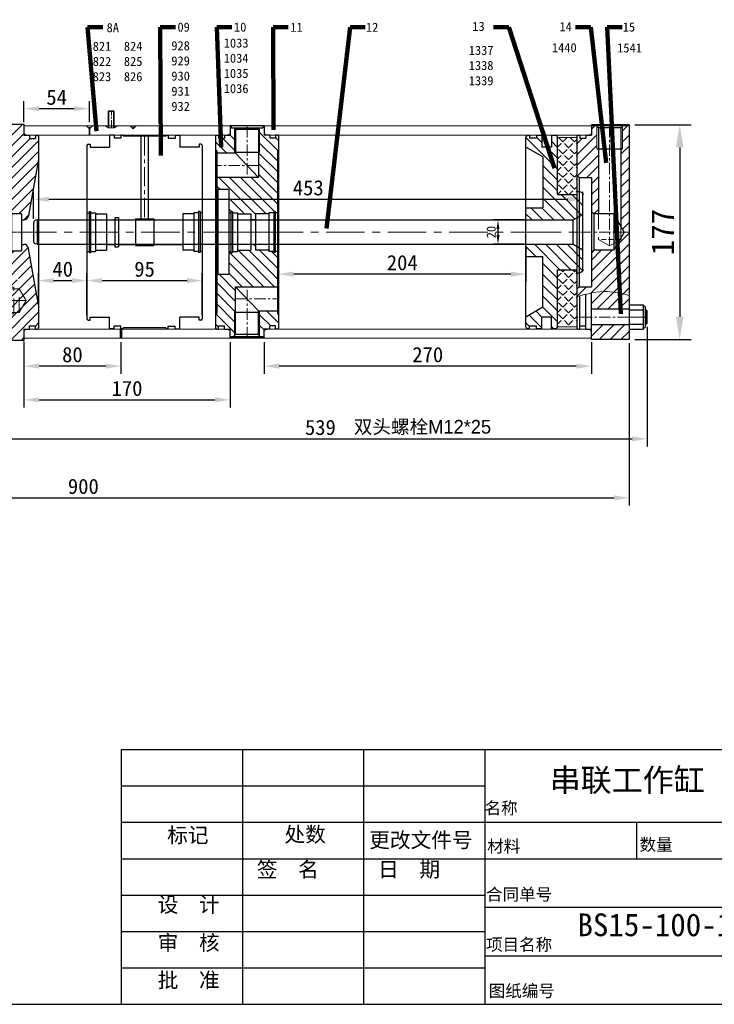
# Model space of a CAD drawing. Header units: millimetres. Extents: x 3176 to 6701, y -5770 to -692.
# Tile 5 of 10: x 4097 to 4670, y -1920 to -1108. Entities that reach past the tile are written whole.
import ezdxf

# ---------------------------------------------------------------- set-up
doc = ezdxf.new("R2010")
doc.units = ezdxf.units.MM
doc.linetypes.add('CENTER', pattern=[50.8, 31.75, -6.35, 6.35, -6.35])
doc.linetypes.add('DASHED', pattern=[19.05, 12.7, -6.35])
doc.layers.get('Defpoints').update_dxf_attribs({"lineweight": 25})
for name, color, linetype, lineweight in [('图层1', 7, 'Continuous', 25), ('图层2', 3, 'CENTER', 13), ('图层3', 2, 'Continuous', 13), ('图层4', 1, 'Continuous', 30), ('图层5', 5, 'DASHED', 13), ('图层7', 4, 'Continuous', 15)]:
    doc.layers.add(name, color=color, linetype=linetype, lineweight=lineweight)
doc.dimstyles.new('ISO-25', dxfattribs={"dimtxt": 2.5, "dimasz": 2.5, "dimexe": 1.25, "dimexo": 0.625, "dimtad": 1, "dimtxsty": 'Standard', "dimcen": 2.5, "dimadec": 0, "dimazin": 0, "dimtfac": 1, "dimtmove": 0, "dimatfit": 3, "dimfxl": 1, "dimarcsym": 0})

# ---------------------------------------------------------------- blocks, each defined once
blk = doc.blocks.new('15-175特殊中法兰')
at = {"layer": '图层7'}
h = blk.add_hatch(dxfattribs=at)
h.set_pattern_fill('ANSI31', color=256, scale=50, style=0)
h.set_pattern_definition([(45, (0, 0), (-4.4194, 4.4194), [])])
h.paths.add_polyline_path([(49, 60), (49, 79, 0.414214), (48, 80), (46.5, 80), (46.5, 77.2), (41.7, 77.2), (41.7, 80), (37, 80), (37, 89), (0, 89), (0, 56), (1, 55), (8, 55), (8, 37), (18.97, 18, 0.267949), (22.43, 16), (25.5, 16), (25.5, 16.85), (26.8, 16.85), (26.8, 15.85, 0.414214), (27.3, 15.35), (35, 15.35), (35, 10.1), (36.84, 10.1, 0.36397), (40.78, 13.41)])
h.paths.add_polyline_path([(49, -60), (40.78, -13.41, 0.36397), (36.84, -10.1), (35, -10.1), (35, -15.35), (27.3, -15.35, 0.414214), (26.8, -15.85), (26.8, -16.85), (25.5, -16.85), (25.5, -16), (22.43, -16, 0.267949), (18.97, -18), (8, -37), (8, -55), (1, -55), (0, -56), (0, -89), (37, -89), (37, -80), (41.7, -80), (41.7, -77.2), (46.5, -77.2), (46.5, -80), (48, -80, 0.414214), (49, -79)])
h.paths.add_polyline_path([(31.5, -41.75), (31.5, -37.71), (35, -39.73)], flags=16)
h.paths.add_polyline_path([(27.26, 28.9), (38.76, 28.9), (38.76, 23.48), (27.26, 23.48)], flags=24)
h.paths.add_polyline_path([(37.56, 21.5), (39.83, 16.58), (36.43, 15.01), (34.16, 19.93)], flags=24)
h.paths.add_polyline_path([(31.8, 36.4), (42.47, 36.4), (42.47, 30.99), (31.8, 30.99)], flags=24)
h.paths.add_polyline_path([(2.3, 72.33), (11.8, 72.33), (11.8, 67.33), (2.3, 67.33)], flags=24)
h.paths.add_polyline_path([(18.79, -43.15), (24.21, -43.15), (24.21, -46.9), (18.79, -46.9)], flags=24)
h.paths.add_polyline_path([(11.89, -74.02), (11.89, -55.6), (18.97, -55.6), (18.97, -74.02)], flags=24)
h.paths.add_polyline_path([(20.93, -74.14), (20.93, -50.06), (28.01, -50.06), (28.01, -74.14)], flags=24)
h.paths.add_polyline_path([(30.7, -43.39), (30.7, -37.98), (26.95, -37.98), (26.95, -43.39)], flags=24)
at = {"layer": '图层1'}
for p, q in [((0, -89), (0, 89)), ((0, 89), (37, 89)), ((37, 89), (37, 80)), ((37, 80), (41.7, 80)), ((41.7, 80), (41.7, 77.2)), ((41.7, 77.2), (46.5, 77.2)), ((46.5, 80), (46.5, 77.2)), ((46.5, 80), (48, 80)), ((49, 79), (49, -79)), ((49, 60), (40.78, 13.41)), ((0, 56), (1, 55)), ((1, -55), (1, 55)), ((1, 55), (8, 55)), ((8, 55), (8, -55)), ((8, 37), (18.97, 18)), ((25.5, 16.85), (25.5, -16.85)), ((25.5, 16.85), (26.8, 16.85)), ((26.8, 16.85), (26.8, -16.85)), ((22.43, 16), (25.5, 16)), ((27.3, 15.35), (35, 15.35)), ((35, 15.35), (35, -15.35)), ((35, 10.1), (36.84, 10.1)), ((22.43, -16), (25.5, -16)), ((27.3, -15.35), (35, -15.35)), ((35, -10.1), (36.84, -10.1)), ((49, -60), (40.78, -13.41)), ((8, -37), (18.97, -18)), ((25.5, -16.85), (26.8, -16.85)), ((1, -55), (0, -56)), ((1, -55), (8, -55)), ((1.5, -66.25), (0, -67.75)), ((37, -80), (37, -89)), ((37, -80), (41.7, -80)), ((41.7, -80), (41.7, -77.2)), ((41.7, -77.2), (46.5, -77.2)), ((46.5, -80), (46.5, -77.2)), ((46.5, -80), (48, -80)), ((0, -89), (37, -89))]:
    blk.add_line(p, q, dxfattribs=at)
for centre, radius, start, end in [((48, 79), 1, 0, 90), ((22.43, 20), 4, 210, 270), ((27.3, 15.85), 0.5, 180, 270), ((36.84, 14.1), 4, 270, 350), ((22.43, -20), 4, 90, 150), ((27.3, -15.85), 0.5, 90, 180), ((36.84, -14.1), 4, 10, 90), ((48, -79), 1, 270, 0)]:
    blk.add_arc(centre, radius, start, end, dxfattribs=at)
at = {"layer": '图层2'}
for p, q in [((0, 0), (49, 0)), ((38.78, -56.5), (0, -56.5))]:
    blk.add_line(p, q, dxfattribs=at)
at = {"layer": '图层5'}
for p, q in [((0, -45.25), (1.5, -46.75)), ((28.8, -45.5), (0.25, -45.5)), ((1.5, -46.75), (1.5, -66.25)), ((33.1, -46.75), (1.5, -46.75)), ((28.8, -67.5), (28.8, -45.5)), ((33.1, -66.25), (33.1, -46.75)), ((38.73, -56.5), (33.1, -46.75)), ((38.78, -56.5), (33.16, -66.25)), ((28.8, -67.5), (0.25, -67.5)), ((33.16, -66.25), (1.5, -66.25))]:
    blk.add_line(p, q, dxfattribs=at)
blk = doc.blocks.new('*D3265')
at = {"layer": 'Defpoints', "color": 0}
for p in [(4152.88, -1323.39), (4112.88, -1343.42), (4152.88, -1343.42)]:
    blk.add_point(p, dxfattribs=at)
at = {"layer": '图层3', "color": 0, "lineweight": -2}
for p, q in [((4112.88, -1340.29), (4112.88, -1317.14)), ((4152.88, -1340.29), (4152.88, -1317.14)), ((4125.38, -1323.39), (4140.38, -1323.39))]:
    blk.add_line(p, q, dxfattribs=at)
at = {"layer": '图层3', "color": 0}
for points in [[(4125.38, -1321.31), (4125.38, -1325.48), (4112.88, -1323.39)], [(4140.38, -1325.48), (4140.38, -1321.31), (4152.88, -1323.39)]]:
    blk.add_solid(points, dxfattribs=at)
at = {"layer": '图层3', "color": 0, "insert": (4132.88, -1314.02), "char_height": 12.5, "attachment_point": 5}
blk.add_mtext('40', dxfattribs=at)
blk = doc.blocks.new('*D3266')
at = {"layer": 'Defpoints', "color": 0}
for p in [(4247.88, -1323.39), (4152.88, -1354.92), (4247.88, -1354.92)]:
    blk.add_point(p, dxfattribs=at)
at = {"layer": '图层3', "color": 0, "lineweight": -2}
for p, q in [((4152.88, -1351.79), (4152.88, -1317.14)), ((4247.88, -1351.79), (4247.88, -1317.14)), ((4165.38, -1323.39), (4235.38, -1323.39))]:
    blk.add_line(p, q, dxfattribs=at)
at = {"layer": '图层3', "color": 0}
for points in [[(4165.38, -1321.31), (4165.38, -1325.48), (4152.88, -1323.39)], [(4235.38, -1325.48), (4235.38, -1321.31), (4247.88, -1323.39)]]:
    blk.add_solid(points, dxfattribs=at)
at = {"layer": '图层3', "color": 0, "insert": (4200.38, -1314.02), "char_height": 12.5, "attachment_point": 5}
blk.add_mtext('95', dxfattribs=at)
blk = doc.blocks.new('*D3267')
at = {"layer": 'Defpoints', "color": 0}
for p in [(4100.88, -1370.92), (4270.88, -1370.92), (4270.88, -1421.67)]:
    blk.add_point(p, dxfattribs=at)
at = {"layer": '图层3', "color": 0, "lineweight": -2}
for p, q in [((4100.88, -1374.04), (4100.88, -1427.92)), ((4270.88, -1374.04), (4270.88, -1427.92)), ((4113.38, -1421.67), (4258.38, -1421.67))]:
    blk.add_line(p, q, dxfattribs=at)
at = {"layer": '图层3', "color": 0}
for points in [[(4113.38, -1419.58), (4113.38, -1423.75), (4100.88, -1421.67)], [(4258.38, -1423.75), (4258.38, -1419.58), (4270.88, -1421.67)]]:
    blk.add_solid(points, dxfattribs=at)
at = {"layer": '图层3', "color": 0, "insert": (4185.88, -1412.29), "char_height": 12.5, "attachment_point": 5}
blk.add_mtext('170', dxfattribs=at)
blk = doc.blocks.new('*D3268')
at = {"layer": 'Defpoints', "color": 0}
for p in [(4100.88, -1370.92), (4180.88, -1370.92), (4100.88, -1393.88)]:
    blk.add_point(p, dxfattribs=at)
at = {"layer": '图层3', "color": 0, "lineweight": -2}
for p, q in [((4100.88, -1374.04), (4100.88, -1400.13)), ((4180.88, -1374.04), (4180.88, -1400.13)), ((4168.38, -1393.88), (4113.38, -1393.88))]:
    blk.add_line(p, q, dxfattribs=at)
at = {"layer": '图层3', "color": 0}
for points in [[(4113.38, -1391.79), (4113.38, -1395.96), (4100.88, -1393.88)], [(4168.38, -1395.96), (4168.38, -1391.79), (4180.88, -1393.88)]]:
    blk.add_solid(points, dxfattribs=at)
at = {"layer": '图层3', "color": 0, "insert": (4140.88, -1384.5), "char_height": 12.5, "attachment_point": 5}
blk.add_mtext('80', dxfattribs=at)
blk = doc.blocks.new('*D3269')
at = {"layer": 'Defpoints', "color": 0}
for p in [(4100.88, -1181.74), (4100.88, -1195.92), (4154.88, -1195.92)]:
    blk.add_point(p, dxfattribs=at)
at = {"layer": '图层3', "color": 0, "lineweight": -2}
for p, q in [((4100.88, -1192.79), (4100.88, -1175.49)), ((4154.88, -1192.79), (4154.88, -1175.49)), ((4142.38, -1181.74), (4113.38, -1181.74))]:
    blk.add_line(p, q, dxfattribs=at)
at = {"layer": '图层3', "color": 0}
for points in [[(4113.38, -1179.66), (4113.38, -1183.82), (4100.88, -1181.74)], [(4142.38, -1183.82), (4142.38, -1179.66), (4154.88, -1181.74)]]:
    blk.add_solid(points, dxfattribs=at)
at = {"layer": '图层3', "color": 0, "insert": (4127.88, -1172.37), "char_height": 12.5, "attachment_point": 5}
blk.add_mtext('54', dxfattribs=at)
blk = doc.blocks.new('30小活塞')
at = {"layer": '图层7'}
h = blk.add_hatch(dxfattribs=at)
h.set_pattern_fill('ANSI31', color=256, scale=2, style=0)
h.set_pattern_definition([(45, (229.101, 0), (-4.49013, 4.49013), [])])
h.paths.add_polyline_path([(793.46, 589.64), (792.46, 590.64), (788.46, 590.64), (788.46, 580.99), (780.46, 580.99), (780.46, 590.64), (776.06, 590.64), (776.06, 588.49), (770.46, 588.49), (770.46, 590.64), (768.46, 590.64), (767.46, 589.64), (767.46, 580.99), (781.46, 572.9), (781.46, 530.99), (767.46, 530.99), (767.46, 520.99), (806.46, 520.99), (814.46, 525.61), (814.46, 541.49), (811.46, 544.49), (809.46, 544.49), (809.46, 541.99), (793.46, 541.99)])
h.paths.add_polyline_path([(793.46, 479.99), (809.46, 479.99), (809.46, 477.49), (811.46, 477.49), (814.46, 480.49), (814.46, 496.37), (806.46, 500.99), (767.46, 500.99), (767.46, 490.99), (781.46, 490.99), (781.46, 449.07), (767.46, 440.99), (767.46, 432.34), (768.46, 431.34), (770.46, 431.34), (770.46, 433.49), (776.06, 433.49), (776.06, 431.34), (780.46, 431.34), (780.46, 440.99), (788.46, 440.99), (788.46, 431.34), (792.46, 431.34), (793.46, 432.34)])
h.paths.add_polyline_path([(809, 535.76), (811.92, 535.76), (811.92, 532.01), (809, 532.01)], flags=24)
at = {"layer": '图层1'}
for p, q in [((767.46, 589.14), (767.46, 432.84)), ((770.46, 590.64), (768.96, 590.64)), ((770.46, 590.64), (770.46, 588.49)), ((776.06, 588.49), (770.46, 588.49)), ((776.06, 590.64), (776.06, 588.49)), ((780.46, 590.64), (776.06, 590.64)), ((780.46, 590.64), (780.46, 580.99)), ((791.96, 590.64), (788.46, 590.64)), ((788.46, 590.64), (788.46, 580.99)), ((793.46, 589.14), (793.46, 541.99)), ((781.46, 572.9), (767.46, 580.99)), ((788.46, 580.99), (780.46, 580.99)), ((781.46, 572.9), (781.46, 530.99)), ((809.46, 544.49), (811.46, 544.49)), ((809.46, 544.49), (809.46, 541.99)), ((793.46, 541.99), (809.46, 541.99)), ((814.46, 541.49), (814.46, 480.49)), ((767.46, 530.99), (781.46, 530.99)), ((767.46, 520.99), (806.46, 520.99)), ((806.46, 520.99), (814.46, 525.61)), ((806.46, 520.99), (806.46, 500.99)), ((767.46, 500.99), (806.46, 500.99)), ((806.46, 500.99), (814.46, 496.37)), ((767.46, 490.99), (781.46, 490.99)), ((781.46, 449.07), (781.46, 490.99)), ((793.46, 479.99), (809.46, 479.99)), ((793.46, 479.99), (793.46, 432.84)), ((809.46, 477.49), (809.46, 479.99)), ((809.46, 477.49), (811.46, 477.49)), ((781.46, 449.07), (767.46, 440.99)), ((780.46, 431.34), (780.46, 440.99)), ((788.46, 440.99), (780.46, 440.99)), ((788.46, 431.34), (788.46, 440.99)), ((770.46, 431.34), (768.96, 431.34)), ((770.46, 431.34), (770.46, 433.49)), ((776.06, 433.49), (770.46, 433.49)), ((776.06, 431.34), (776.06, 433.49)), ((780.46, 431.34), (776.06, 431.34)), ((791.96, 431.34), (788.46, 431.34))]:
    blk.add_line(p, q, dxfattribs=at)
for centre, radius, start, end in [((768.96, 589.14), 1.5, 90, 180), ((791.96, 589.14), 1.5, 0, 90), ((811.46, 541.49), 3, 0, 90), ((811.46, 480.49), 3, 270, 0), ((768.96, 432.84), 1.5, 180, 270), ((791.96, 432.84), 1.5, 270, 0)]:
    blk.add_arc(centre, radius, start, end, dxfattribs=at)
at = {"layer": '图层2'}
blk.add_line((764.64, 510.99), (818.42, 510.99), dxfattribs=at)
blk = doc.blocks.new('*D3270')
at = {"layer": 'Defpoints', "color": 0}
for p in [(4491.83, -1273.42), (4514.88, -1273.42), (4514.88, -1293.42)]:
    blk.add_point(p, dxfattribs=at)
at = {"layer": '图层3', "color": 0, "lineweight": -2}
for p, q in [((4513, -1273.42), (4488.08, -1273.42)), ((4491.83, -1285.92), (4491.83, -1280.92)), ((4513, -1293.42), (4488.08, -1293.42))]:
    blk.add_line(p, q, dxfattribs=at)
at = {"layer": '图层3', "color": 0}
for points in [[(4493.08, -1280.92), (4490.58, -1280.92), (4491.83, -1273.42)], [(4490.58, -1285.92), (4493.08, -1285.92), (4491.83, -1293.42)]]:
    blk.add_solid(points, dxfattribs=at)
at = {"layer": '图层3', "color": 0, "insert": (4486.2, -1283.42), "char_height": 7.5, "attachment_point": 5, "rotation": 90}
blk.add_mtext('20', dxfattribs=at)
blk = doc.blocks.new('160气簧法兰')
at = {"layer": '图层7'}
h = blk.add_hatch(dxfattribs=at)
h.set_pattern_fill('ANSI31', color=256, scale=50)
h.set_pattern_definition([(45, (-5085.711, -780.8115), (-4.4194174, 4.4194174), [])])
h.paths.add_polyline_path([(52, 79, 0.414214), (51, 80), (49.5, 80), (49.5, 77.3), (44.7, 77.3), (44.7, 80), (40, 80), (40, 87.5), (39, 87.5), (39, 86), (36.9, 86), (36.4, 85.5), (36.4, 66), (35.4, 66), (35.4, 65), (51, 65), (51, 67), (52, 68)])
h.paths.add_polyline_path([(1, 67), (1, 16), (2.7, 16), (2.7, 16.85), (4, 16.85), (4, 16), (8, 16), (8, 15), (19, 15), (19, 10.1), (23, 10.1), (23, 15), (34, 15), (34, 16), (38, 16), (38, 16.85), (39.3, 16.85), (39.3, 16), (41, 16), (41, 35), (50, 35), (51, 36), (51, 45), (26, 45), (16.6, 45), (16.6, 55), (16.6, 66), (15.6, 66), (15.6, 85.5), (15.1, 86), (13, 86), (13, 87.5), (12, 87.5), (12, 80), (7.3, 80), (7.3, 77.3), (2.5, 77.3), (2.5, 80), (1, 80, 0.414214), (0, 79), (0, 68)])
h.paths.add_polyline_path([(1, -45), (26, -45), (35.4, -45), (35.4, -55), (35.4, -66), (36.4, -66), (36.4, -85.5), (36.9, -86), (39, -86), (39, -87.5), (40, -87.5), (40, -80), (44.7, -80), (44.7, -77.3), (49.5, -77.3), (49.5, -80), (51, -80, 0.414214), (52, -79), (52, -68), (51, -67), (51, -36), (50, -35), (41, -35), (41, -16), (39.3, -16), (39.3, -16.85), (38, -16.85), (38, -16), (34, -16), (34, -15), (23, -15), (23, -10.1), (19, -10.1), (19, -15), (8, -15), (8, -16), (4, -16), (4, -16.85), (2.7, -16.85), (2.7, -16), (1, -16)])
h.paths.add_polyline_path([(0, -79, 0.414214), (1, -80), (2.5, -80), (2.5, -77.3), (7.3, -77.3), (7.3, -80), (12, -80), (12, -87.5), (13, -87.5), (13, -86), (15.1, -86), (15.6, -85.5), (15.6, -66), (16.6, -66), (16.6, -65), (1, -65), (1, -67), (0, -68)])
at = {"layer": '图层1'}
for p, q in [((12, 87.5), (40, 87.5)), ((12, 87.5), (12, 80)), ((13, 87.5), (13, 86)), ((39, 86), (13, 86)), ((15.1, 86), (16.6, 84.5)), ((16.6, 84.5), (16.6, 45)), ((16.6, 84.5), (35.4, 84.5)), ((36.9, 86), (35.4, 84.5)), ((35.4, 84.5), (35.4, 65)), ((39, 87.5), (39, 86)), ((40, 87.5), (40, 80)), ((0, 79), (0, -79)), ((1, 80), (2.5, 80)), ((2.5, 80), (2.5, 77.3)), ((2.5, 77.3), (7.3, 77.3)), ((7.3, 80), (7.3, 77.3)), ((7.3, 80), (12, 80)), ((44.7, 80), (40, 80)), ((44.7, 80), (44.7, 77.3)), ((49.5, 77.3), (44.7, 77.3)), ((49.5, 80), (49.5, 77.3)), ((51, 80), (49.5, 80)), ((52, 79), (52, -79)), ((0, 68), (1, 67)), ((1, 67), (1, -67)), ((36.4, 66), (15.6, 66)), ((35.4, 65), (16.6, 45)), ((35.4, 65), (51, 65)), ((52, 68), (51, 67)), ((51, 67), (51, -67)), ((16.6, 45), (51, 45)), ((41, 35), (41, -35)), ((41, 35), (50, 35)), ((50, 35), (51, 36)), ((50, 35), (50, -35)), ((2.7, 16.85), (2.7, -16.85)), ((2.7, 16.85), (4, 16.85)), ((4, 16.85), (4, -16.85)), ((38, 16.85), (38, -16.85)), ((39.3, 16.85), (38, 16.85)), ((39.3, 16.85), (39.3, -16.85)), ((1, 16), (2.7, 16)), ((4, 16), (8, 16)), ((8, 16), (8, -16)), ((8, 15), (19, 15)), ((19, 15), (19, -15)), ((19, 10.1), (23, 10.1)), ((34, 15), (23, 15)), ((23, 15), (23, -15)), ((34, 16), (34, -16)), ((38, 16), (34, 16)), ((41, 16), (39.3, 16)), ((1, -16), (2.7, -16)), ((4, -16), (8, -16)), ((8, -15), (19, -15)), ((19, -10.1), (23, -10.1)), ((34, -15), (23, -15)), ((38, -16), (34, -16)), ((41, -16), (39.3, -16)), ((2.7, -16.85), (4, -16.85)), ((39.3, -16.85), (38, -16.85)), ((41, -35), (50, -35)), ((51, -36), (50, -35)), ((35.4, -45), (1, -45)), ((16.6, -65), (35.4, -45)), ((35.4, -84.5), (35.4, -45)), ((0, -68), (1, -67)), ((16.6, -65), (1, -65)), ((36.4, -66), (15.6, -66)), ((16.6, -84.5), (16.6, -65)), ((52, -68), (51, -67)), ((1, -80), (2.5, -80)), ((2.5, -77.3), (7.3, -77.3)), ((2.5, -80), (2.5, -77.3)), ((7.3, -80), (7.3, -77.3)), ((7.3, -80), (12, -80)), ((12, -87.5), (12, -80)), ((40, -87.5), (40, -80)), ((44.7, -80), (40, -80)), ((44.7, -80), (44.7, -77.3)), ((49.5, -77.3), (44.7, -77.3)), ((49.5, -80), (49.5, -77.3)), ((51, -80), (49.5, -80)), ((12, -87.5), (40, -87.5)), ((39, -86), (13, -86)), ((13, -87.5), (13, -86)), ((15.1, -86), (16.6, -84.5)), ((16.6, -84.5), (35.4, -84.5)), ((36.9, -86), (35.4, -84.5)), ((39, -87.5), (39, -86))]:
    blk.add_line(p, q, dxfattribs=at)
for centre, start, end in [((1, 79), 90, 180), ((51, 79), 0, 90), ((1, -79), 180, 270), ((51, -79), 270, 0)]:
    blk.add_arc(centre, 1, start, end, dxfattribs=at)
at = {"layer": '图层2', "ltscale": 0.3}
for p, q in [((26, 87.5), (26, 45)), ((16.6, 55), (52, 55)), ((26, -87.5), (26, -45)), ((35.4, -55), (0, -55))]:
    blk.add_line(p, q, dxfattribs=at)
at = {"layer": '图层2'}
blk.add_line((0, 0), (52, 0), dxfattribs=at)
at = {"layer": '图层7'}
for p, q in [((15.6, 85.5), (15.6, 66)), ((36.4, 85.5), (36.4, 66)), ((15.6, -85.5), (15.6, -66)), ((36.4, -85.5), (36.4, -66))]:
    blk.add_line(p, q, dxfattribs=at)
blk = doc.blocks.new('*D3271')
at = {"layer": 'Defpoints', "color": 0}
for p in [(4298.88, -1370.92), (4568.88, -1370.92), (4298.88, -1393.88)]:
    blk.add_point(p, dxfattribs=at)
at = {"layer": '图层3', "color": 0, "lineweight": -2}
for p, q in [((4298.88, -1374.04), (4298.88, -1400.13)), ((4568.88, -1374.04), (4568.88, -1400.13)), ((4556.38, -1393.88), (4311.38, -1393.88))]:
    blk.add_line(p, q, dxfattribs=at)
at = {"layer": '图层3', "color": 0}
for points in [[(4311.38, -1391.79), (4311.38, -1395.96), (4298.88, -1393.88)], [(4556.38, -1395.96), (4556.38, -1391.79), (4568.88, -1393.88)]]:
    blk.add_solid(points, dxfattribs=at)
at = {"layer": '图层3', "color": 0, "insert": (4433.88, -1384.5), "char_height": 12.5, "attachment_point": 5}
blk.add_mtext('270', dxfattribs=at)
blk = doc.blocks.new('*D3272')
at = {"layer": 'Defpoints', "color": 0}
for p in [(4310.88, -1293.42), (4514.88, -1293.42), (4310.88, -1318.07)]:
    blk.add_point(p, dxfattribs=at)
at = {"layer": '图层3', "color": 0, "lineweight": -2}
for p, q in [((4310.88, -1296.54), (4310.88, -1324.32)), ((4514.88, -1296.54), (4514.88, -1324.32)), ((4502.38, -1318.07), (4323.38, -1318.07))]:
    blk.add_line(p, q, dxfattribs=at)
at = {"layer": '图层3', "color": 0}
for points in [[(4323.38, -1315.99), (4323.38, -1320.16), (4310.88, -1318.07)], [(4502.38, -1320.16), (4502.38, -1315.99), (4514.88, -1318.07)]]:
    blk.add_solid(points, dxfattribs=at)
at = {"layer": '图层3', "color": 0, "insert": (4412.88, -1308.7), "char_height": 12.5, "attachment_point": 5}
blk.add_mtext('204', dxfattribs=at)
blk = doc.blocks.new('*D3273')
at = {"layer": 'Defpoints', "color": 0}
for p in [(4599.88, -1194.92), (4599.88, -1371.92), (4641.67, -1371.92)]:
    blk.add_point(p, dxfattribs=at)
at = {"layer": '图层3', "color": 0, "lineweight": -2}
for p, q in [((4604.57, -1194.92), (4651.05, -1194.92)), ((4641.67, -1213.67), (4641.67, -1353.17)), ((4604.57, -1371.92), (4651.05, -1371.92))]:
    blk.add_line(p, q, dxfattribs=at)
at = {"layer": '图层3', "color": 0}
for points in [[(4644.8, -1213.67), (4638.55, -1213.67), (4641.67, -1194.92)], [(4638.55, -1353.17), (4644.8, -1353.17), (4641.67, -1371.92)]]:
    blk.add_solid(points, dxfattribs=at)
at = {"layer": '图层3', "color": 0, "insert": (4627.61, -1283.42), "char_height": 18.75, "attachment_point": 5, "rotation": 90}
blk.add_mtext('177', dxfattribs=at)
blk = doc.blocks.new('*D3334')
at = {"layer": 'Defpoints', "color": 0}
for p in [(4561.88, -1256.36), (4561.88, -1268.8), (4108.88, -1275.63)]:
    blk.add_point(p, dxfattribs=at)
at = {"layer": '图层3', "color": 0, "lineweight": -2}
for p, q in [((4108.88, -1272.5), (4108.88, -1250.11)), ((4121.38, -1256.36), (4549.38, -1256.36)), ((4561.88, -1265.68), (4561.88, -1250.11))]:
    blk.add_line(p, q, dxfattribs=at)
at = {"layer": '图层3', "color": 0}
for points in [[(4121.38, -1254.27), (4121.38, -1258.44), (4108.88, -1256.36)], [(4549.38, -1258.44), (4549.38, -1254.27), (4561.88, -1256.36)]]:
    blk.add_solid(points, dxfattribs=at)
at = {"layer": '图层3', "color": 0, "insert": (4335.38, -1246.98), "char_height": 12.5, "attachment_point": 5}
blk.add_mtext('453', dxfattribs=at)
blk = doc.blocks.new('*D3648')
at = {"layer": 'Defpoints', "color": 0}
for p in [(4614.88, -1358.42), (4075.88, -1373.19), (4614.88, -1453.82)]:
    blk.add_point(p, dxfattribs=at)
at = {"layer": '图层3', "color": 0, "lineweight": -2}
for p, q in [((4614.88, -1361.54), (4614.88, -1460.07)), ((4075.88, -1376.31), (4075.88, -1460.07)), ((4088.38, -1453.82), (4602.38, -1453.82))]:
    blk.add_line(p, q, dxfattribs=at)
at = {"layer": '图层3', "color": 0}
for points in [[(4088.38, -1451.73), (4088.38, -1455.9), (4075.88, -1453.82)], [(4602.38, -1455.9), (4602.38, -1451.73), (4614.88, -1453.82)]]:
    blk.add_solid(points, dxfattribs=at)
at = {"layer": '图层3', "color": 0, "insert": (4345.38, -1444.44), "char_height": 12.5, "attachment_point": 5}
blk.add_mtext('539', dxfattribs=at)
blk = doc.blocks.new('MPS160-177')
at = {"layer": '图层7'}
h = blk.add_hatch(dxfattribs=at)
h.set_pattern_fill('ANSI31', color=256, scale=2)
h.set_pattern_definition([(45, (-4190.54, 5793.29), (-4.490128, 4.490128), [])])
h.paths.add_polyline_path([(16997.36, -2847.79), (16997.36, -2911.61), (17000.06, -2916.29), (17004.06, -2916.29), (17004.06, -2827.79), (17003.06, -2827.79), (17003.06, -2828.79), (16998.86, -2828.79), (16998.56, -2829.09), (16998.56, -2847.79)])
h.paths.add_polyline_path([(16977.26, -2828.79), (16973.06, -2828.79), (16973.06, -2836.29), (16968.36, -2836.29), (16968.36, -2838.99), (16963.56, -2838.99), (16963.56, -2836.29), (16962.06, -2836.29, 0.414214), (16961.06, -2837.29), (16961.06, -2869.29), (16963.06, -2871.29), (16973.06, -2871.29), (16973.06, -2899.29), (16975.06, -2901.29), (16978.76, -2901.29), (16978.76, -2847.79), (16977.56, -2847.79), (16977.56, -2829.09)])
edge = h.paths.add_edge_path()
edge.add_spline(control_points=[(16963.56, -2968.8), (16965.16, -2968.35), (16966.76, -2967.93), (16968.36, -2967.54)], knot_values=[11.982097, 11.982097, 11.982097, 11.982097, 16.87582, 16.87582, 16.87582, 16.87582], degree=3, periodic=0)
edge.add_spline(control_points=[(16968.36, -2967.54), (16969.93, -2967.17), (16971.49, -2966.82), (16973.06, -2966.53)], knot_values=[16.87582, 16.87582, 16.87582, 16.87582, 21.672468, 21.672468, 21.672468, 21.672468], degree=3, periodic=0)
edge.add_spline(control_points=[(16973.06, -2966.53), (16977.48, -2965.69), (16987.85, -2964.58), (16998.15, -2966.75), (17004.06, -2968.48)], knot_values=[21.672468, 21.672468, 21.672468, 21.672468, 35.19974, 53.507034, 53.507034, 53.507034, 53.507034], degree=3, periodic=0)
edge.add_line((17004.06, -2968.48), (17004.06, -2916.29))
edge.add_line((17004.06, -2916.29), (17000.06, -2916.29))
edge.add_line((17000.06, -2916.29), (16997.36, -2920.96))
edge.add_line((16997.36, -2920.96), (16997.36, -2922.29))
edge.add_line((16997.36, -2922.29), (16996.21, -2922.95))
edge.add_line((16996.21, -2922.95), (16991.4, -2931.29))
edge.add_line((16991.4, -2931.29), (16975.06, -2931.29))
edge.add_line((16975.06, -2931.29), (16973.06, -2933.29))
edge.add_line((16973.06, -2933.29), (16973.06, -2961.29))
edge.add_line((16973.06, -2961.29), (16963.06, -2961.29))
edge.add_line((16963.06, -2961.29), (16961.06, -2963.29))
edge.add_line((16961.06, -2963.29), (16961.06, -2969.52))
edge.add_spline(control_points=[(16961.06, -2969.52), (16961.89, -2969.27), (16962.73, -2969.03), (16963.56, -2968.8)], knot_values=[9.434791, 9.434791, 9.434791, 9.434791, 11.982097, 11.982097, 11.982097, 11.982097], degree=3, periodic=0)
edge = h.paths.add_edge_path()
edge.add_line((17004.06, -2979.79), (17004.06, -2968.48))
edge.add_spline(control_points=[(17004.06, -2968.48), (16998.15, -2966.75), (16987.85, -2964.58), (16977.48, -2965.69), (16973.06, -2966.53)], knot_values=[21.672468, 21.672468, 21.672468, 21.672468, 39.979762, 53.507034, 53.507034, 53.507034, 53.507034], degree=3, periodic=0)
edge.add_line((16973.06, -2966.53), (16973.06, -2979.79))
edge.add_line((16973.06, -2979.79), (17004.06, -2979.79))
h.paths.add_polyline_path([(16973.06, -2992.79), (16973.06, -2996.29), (16973.06, -3004.79), (17004.06, -3004.79), (17004.06, -2992.79)])
at = {"layer": '图层1'}
for p, q in [((16973.06, -2827.79), (16973.06, -2836.29)), ((17004.06, -2827.79), (16973.06, -2827.79)), ((16973.06, -2828.79), (16973.06, -2827.79)), ((17003.06, -2828.79), (16973.06, -2828.79)), ((16978.76, -2830.29), (16977.26, -2828.79)), ((16978.76, -2830.29), (16978.76, -2901.29)), ((16997.36, -2830.29), (16978.76, -2830.29)), ((16997.36, -2830.29), (16998.86, -2828.79)), ((16997.36, -2830.29), (16997.36, -2911.61)), ((17003.06, -2828.79), (17003.06, -2827.79)), ((17004.06, -2827.79), (17004.06, -3004.79)), ((16961.06, -2837.29), (16961.06, -2995.29)), ((16962.06, -2836.29), (16963.56, -2836.29)), ((16963.56, -2836.29), (16963.56, -2838.99)), ((16963.56, -2838.99), (16968.36, -2838.99)), ((16968.36, -2836.29), (16973.06, -2836.29)), ((16968.36, -2836.29), (16968.36, -2838.99)), ((16977.56, -2847.79), (16998.56, -2847.79)), ((16963.06, -2871.29), (16961.06, -2869.29)), ((16963.06, -2871.29), (16973.06, -2871.29)), ((16963.06, -2871.29), (16963.06, -2961.29)), ((16973.06, -2871.29), (16973.06, -2961.29)), ((16975.06, -2901.29), (16973.06, -2899.29)), ((16975.06, -2901.29), (16975.06, -2931.29)), ((16991.4, -2901.29), (16975.06, -2901.29)), ((16991.4, -2901.29), (16991.4, -2931.29)), ((17000.06, -2916.29), (16991.4, -2901.29)), ((17000.06, -2916.29), (16991.4, -2931.29)), ((16997.36, -2920.96), (16997.36, -2922.29)), ((16996.21, -2922.95), (16997.36, -2922.29)), ((16997.36, -2922.29), (16996.6, -2922.29)), ((16975.06, -2931.29), (16973.06, -2933.29)), ((16991.4, -2931.29), (16975.06, -2931.29)), ((16963.06, -2961.29), (16961.06, -2963.29)), ((16963.06, -2961.29), (16973.06, -2961.29)), ((16963.56, -2996.29), (16963.56, -2968.8)), ((16968.36, -2996.29), (16968.36, -2967.54)), ((16973.06, -3004.79), (16973.06, -2966.53)), ((16963.56, -2993.59), (16968.36, -2993.59)), ((16962.06, -2996.29), (16963.56, -2996.29)), ((16968.36, -2996.29), (16973.06, -2996.29)), ((17004.06, -3004.79), (16973.06, -3004.79))]:
    blk.add_line(p, q, dxfattribs=at)
at = {"layer": '图层1', "ltscale": 0.3}
for p, q in [((17004.06, -2979.79), (16973.06, -2979.79)), ((17004.06, -2992.79), (16973.06, -2992.79))]:
    blk.add_line(p, q, dxfattribs=at)
at = {"layer": '图层1'}
for centre, start, end in [((16962.06, -2837.29), 90, 180), ((16962.06, -2995.29), 180, 270)]:
    blk.add_arc(centre, 1, start, end, dxfattribs=at)
at = {"layer": '图层2', "ltscale": 0.3}
for p, q in [((16988.06, -2828.79), (16988.06, -2927.66)), ((17004.06, -2916.29), (16961.06, -2916.29)), ((17004.06, -2986.29), (16961.06, -2986.29))]:
    blk.add_line(p, q, dxfattribs=at)
at = {"layer": '图层5'}
for p, q in [((16978.76, -2901.29), (16978.76, -2922.29)), ((16997.36, -2920.96), (16997.36, -2911.61)), ((16978.76, -2922.29), (16988.06, -2927.66)), ((16996.21, -2922.95), (16988.06, -2927.66))]:
    blk.add_line(p, q, dxfattribs=at)
at = {"layer": '图层5', "ltscale": 0.3}
blk.add_line((16996.6, -2922.29), (16978.76, -2922.29), dxfattribs=at)
at = {"layer": '图层7'}
for p, q in [((16977.56, -2829.09), (16977.56, -2847.79)), ((16998.56, -2829.09), (16998.56, -2847.79))]:
    blk.add_line(p, q, dxfattribs=at)
blk.add_open_spline([(16961.06, -2969.52), (16969.49, -2967.03), (16983.89, -2963.75), (16998.15, -2966.75), (17004.06, -2968.48)], degree=3, knots=[9.434791, 9.434791, 9.434791, 9.434791, 35.19974, 53.507034, 53.507034, 53.507034, 53.507034], dxfattribs=at)
blk = doc.blocks.new('*D3651')
at = {"layer": 'Defpoints', "color": 0}
for p in [(3699.88, -1355.92), (4599.88, -1371.92), (4599.88, -1502.44)]:
    blk.add_point(p, dxfattribs=at)
at = {"layer": '图层3', "color": 0, "lineweight": -2}
for p, q in [((3699.88, -1359.04), (3699.88, -1508.69)), ((4599.88, -1375.04), (4599.88, -1508.69)), ((3712.38, -1502.44), (4587.38, -1502.44))]:
    blk.add_line(p, q, dxfattribs=at)
at = {"layer": '图层3', "color": 0}
for points in [[(3712.38, -1500.36), (3712.38, -1504.52), (3699.88, -1502.44)], [(4587.38, -1504.52), (4587.38, -1500.36), (4599.88, -1502.44)]]:
    blk.add_solid(points, dxfattribs=at)
at = {"layer": '图层3', "color": 0, "insert": (4149.88, -1493.06), "char_height": 12.5, "attachment_point": 5}
blk.add_mtext('900', dxfattribs=at)

msp = doc.modelspace()

# ---------------------------------------------------------------- hatches: boundary and pattern name
at = {"layer": '图层7'}
h = msp.add_hatch(dxfattribs=at)
h.set_pattern_fill('ANGLE', color=256, scale=25, angle=135, style=0)
h.set_pattern_definition([(45, (4093.095, -1379.262), (-4.86136, 4.86136), [5, -1.875]), (135, (4093.095, -1379.262), (-4.86136, -4.86136), [5, -1.875])])
h.paths.add_polyline_path([(4540.879, -1205.419), (4556.879, -1205.419), (4556.879, -1252.419), (4540.879, -1252.419)])
h.paths.add_polyline_path([(4540.879, -1314.419), (4556.879, -1314.419), (4556.879, -1361.419), (4540.879, -1361.419)])

# ---------------------------------------------------------------- linework, layer by layer
at = {"layer": '图层1'}
for p, q in [((4110.379, -1203.419), (4111.879, -1203.419)), ((4175.279, -1203.669), (4171.379, -1203.669)), ((4171.379, -1203.669), (4171.379, -1213.419)), ((4175.279, -1203.669), (4175.279, -1205.919)), ((4180.879, -1205.919), (4175.279, -1205.919)), ((4182.129, -1203.669), (4180.879, -1203.669)), ((4180.879, -1203.669), (4180.879, -1205.919)), ((4182.129, -1203.669), (4182.879, -1204.419)), ((4217.879, -1204.419), (4182.879, -1204.419)), ((4197.379, -1204.419), (4197.379, -1272.419)), ((4203.379, -1204.419), (4203.379, -1272.419)), ((4218.629, -1203.669), (4217.879, -1204.419)), ((4218.629, -1203.669), (4219.879, -1203.669)), ((4219.879, -1203.669), (4219.879, -1205.919)), ((4219.879, -1205.919), (4225.479, -1205.919)), ((4225.479, -1203.669), (4225.479, -1205.919)), ((4225.479, -1203.669), (4229.379, -1203.669)), ((4229.379, -1203.669), (4229.379, -1213.419)), ((4152.879, -1211.919), (4152.879, -1354.919)), ((4153.879, -1210.919), (4155.379, -1210.919)), ((4155.379, -1210.919), (4155.379, -1213.419)), ((4155.379, -1213.419), (4171.379, -1213.419)), ((4245.379, -1213.419), (4229.379, -1213.419)), ((4246.879, -1210.919), (4245.379, -1210.919)), ((4245.379, -1210.919), (4245.379, -1213.419)), ((4247.879, -1211.919), (4247.879, -1354.919)), ((4111.707, -1273.449), (4110.532, -1273.657)), ((4111.879, -1273.427), (4111.879, -1293.411)), ((4112.054, -1273.419), (4514.879, -1273.419)), ((4152.879, -1267.419), (4154.579, -1267.419)), ((4154.579, -1266.569), (4154.579, -1300.269)), ((4154.579, -1266.569), (4155.879, -1266.569)), ((4155.879, -1266.569), (4155.879, -1300.269)), ((4155.879, -1267.419), (4159.879, -1267.419)), ((4159.879, -1267.419), (4159.879, -1299.419)), ((4159.879, -1268.419), (4168.879, -1268.419)), ((4168.879, -1268.419), (4168.879, -1298.419)), ((4168.879, -1273.319), (4175.879, -1273.319)), ((4175.879, -1271.319), (4175.879, -1295.519)), ((4175.879, -1271.319), (4178.779, -1271.319)), ((4178.779, -1271.319), (4178.779, -1295.519)), ((4178.779, -1273.319), (4192.879, -1273.319)), ((4192.879, -1272.419), (4192.879, -1294.419)), ((4192.879, -1272.419), (4207.879, -1272.419)), ((4207.879, -1272.419), (4207.879, -1294.419)), ((4207.879, -1273.319), (4231.879, -1273.319)), ((4240.879, -1268.419), (4231.879, -1268.419)), ((4231.879, -1268.419), (4231.879, -1298.419)), ((4240.879, -1267.419), (4240.879, -1299.419)), ((4244.879, -1267.419), (4240.879, -1267.419)), ((4244.879, -1266.569), (4244.879, -1300.269)), ((4246.179, -1266.569), (4244.879, -1266.569)), ((4246.179, -1266.569), (4246.179, -1300.269)), ((4247.879, -1267.419), (4246.179, -1267.419)), ((4108.879, -1275.626), (4108.879, -1291.212)), ((4111.707, -1293.389), (4110.532, -1293.181)), ((4112.054, -1293.419), (4514.879, -1293.419)), ((4168.879, -1293.519), (4175.879, -1293.519)), ((4175.879, -1295.519), (4178.779, -1295.519)), ((4178.779, -1293.519), (4192.879, -1293.519)), ((4192.879, -1294.419), (4207.879, -1294.419)), ((4207.879, -1293.519), (4231.879, -1293.519)), ((4152.879, -1299.419), (4154.579, -1299.419)), ((4154.579, -1300.269), (4155.879, -1300.269)), ((4155.879, -1299.419), (4159.879, -1299.419)), ((4159.879, -1298.419), (4168.879, -1298.419)), ((4240.879, -1298.419), (4231.879, -1298.419)), ((4244.879, -1299.419), (4240.879, -1299.419)), ((4246.179, -1300.269), (4244.879, -1300.269)), ((4247.879, -1299.419), (4246.179, -1299.419)), ((4599.879, -1343.419), (4611.879, -1343.419)), ((4611.879, -1363.419), (4611.879, -1343.419)), ((4612.379, -1344.419), (4612.379, -1344.419)), ((4613.379, -1361.419), (4613.379, -1345.419)), ((4155.379, -1353.419), (4171.379, -1353.419)), ((4155.379, -1355.919), (4155.379, -1353.419)), ((4171.379, -1363.169), (4171.379, -1353.419)), ((4245.379, -1353.419), (4229.379, -1353.419)), ((4229.379, -1363.169), (4229.379, -1353.419)), ((4245.379, -1355.919), (4245.379, -1353.419)), ((4599.879, -1347.419), (4611.879, -1347.419)), ((4613.379, -1347.419), (4613.879, -1347.419)), ((4614.879, -1348.419), (4613.879, -1347.419)), ((4613.879, -1359.419), (4613.879, -1347.419)), ((4614.879, -1358.419), (4614.879, -1348.419)), ((4153.879, -1355.919), (4155.379, -1355.919)), ((4175.279, -1363.169), (4171.379, -1363.169)), ((4180.879, -1360.919), (4175.279, -1360.919)), ((4175.279, -1363.169), (4175.279, -1360.919)), ((4180.879, -1363.169), (4180.879, -1360.919)), ((4182.129, -1363.169), (4180.879, -1363.169)), ((4182.129, -1363.169), (4182.879, -1362.419)), ((4217.879, -1362.419), (4182.879, -1362.419)), ((4218.629, -1363.169), (4217.879, -1362.419)), ((4218.629, -1363.169), (4219.879, -1363.169)), ((4219.879, -1360.919), (4225.479, -1360.919)), ((4219.879, -1363.169), (4219.879, -1360.919)), ((4225.479, -1363.169), (4225.479, -1360.919)), ((4225.479, -1363.169), (4229.379, -1363.169)), ((4246.879, -1355.919), (4245.379, -1355.919)), ((4599.879, -1359.419), (4611.879, -1359.419)), ((4612.379, -1362.419), (4612.379, -1362.419)), ((4613.379, -1359.419), (4613.879, -1359.419)), ((4613.879, -1359.419), (4614.879, -1358.419)), ((4180.379, -1363.419), (4180.379, -1370.919)), ((4181.379, -1363.419), (4181.379, -1370.919)), ((4259.879, -1363.419), (4261.379, -1363.419)), ((4599.879, -1363.419), (4611.879, -1363.419)), ((4599.879, -1363.419), (4611.879, -1363.419)), ((4281.016, -1709.833), (4281.016, -1919.833)), ((4381.016, -1709.833), (4381.016, -1919.833)), ((4481.016, -1709.833), (4481.016, -1919.833)), ((4181.016, -1739.833), (4481.016, -1739.833)), ((4181.016, -1769.833), (4981.016, -1769.833)), ((4606.016, -1769.833), (4606.016, -1799.833)), ((4181.016, -1799.833), (4981.016, -1799.833)), ((4181.016, -1829.833), (4481.016, -1829.833)), ((4481.016, -1839.833), (4731.016, -1839.833)), ((4181.016, -1859.833), (4481.016, -1859.833)), ((4481.016, -1879.833), (4731.016, -1879.833)), ((4181.016, -1889.833), (4481.016, -1889.833))]:
    msp.add_line(p, q, dxfattribs=at)
for centre, radius, start, end in [((4153.879, -1211.919), 1, 90, 180), ((4246.879, -1211.919), 1, 0, 90), ((4110.879, -1275.626), 2, 100, 180), ((4112.054, -1275.419), 2, 90, 100), ((4110.879, -1291.212), 2, 180, 260), ((4112.054, -1291.419), 2, 260, 270), ((4612.379, -1343.919), 0.5, 180, 270), ((4612.379, -1345.419), 1, 0, 90), ((4153.879, -1354.919), 1, 180, 270), ((4246.879, -1354.919), 1, 270, 0), ((4612.379, -1362.919), 0.5, 90, 180), ((4612.379, -1361.419), 1, 270, 0)]:
    msp.add_arc(centre, radius, start, end, dxfattribs=at)
at = {"layer": '图层2', "ltscale": 0.2}
for p, q in [((4173.029, -1197.419), (4173.029, -1183.419)), ((4154.879, -1203.419), (4154.879, -1195.919)), ((4190.879, -1198.419), (4190.879, -1195.919))]:
    msp.add_line(p, q, dxfattribs=at)
at = {"layer": '图层2', "ltscale": 0.5}
for p, q in [((4200.379, -1204.419), (4200.379, -1272.419)), ((4599.879, -1353.419), (4614.879, -1353.419))]:
    msp.add_line(p, q, dxfattribs=at)
at = {"layer": '图层2'}
msp.add_line((3638.879, -1283.419), (4514.879, -1283.419), dxfattribs=at)
at = {"layer": '图层2', "ltscale": 0.3}
msp.add_line((4180.879, -1363.419), (4180.879, -1370.919), dxfattribs=at)
at = {"layer": '图层3'}
for q in [(4100.879, -1373.189), (4100.879, -1373.189), (4100.879, -1373.982), (4100.879, -1373.189)]:
    msp.add_line((4100.879, -1372.419), q, dxfattribs=at)
at = {"layer": '图层4'}
for p, q in [((4181.016, -1709.833), (4981.016, -1709.833)), ((4181.016, -1709.833), (4181.016, -1919.833)), ((3581.016, -1919.833), (4981.016, -1919.833)), ((4031.016, -1919.833), (4981.016, -1919.833))]:
    msp.add_line(p, q, dxfattribs=at)
at = {"layer": '图层7', "ltscale": 0.2}
for p, q in [((4170.879, -1183.419), (4170.379, -1183.919)), ((4170.879, -1183.419), (4170.379, -1183.919)), ((4170.379, -1197.419), (4170.379, -1183.919)), ((4170.379, -1185.919), (4170.379, -1183.919)), ((4174.879, -1183.419), (4175.379, -1183.919)), ((4175.379, -1197.419), (4175.379, -1183.919)), ((4175.379, -1185.919), (4175.379, -1183.919)), ((4154.629, -1203.419), (4154.629, -1198.169)), ((4155.129, -1203.419), (4155.129, -1198.169))]:
    msp.add_line(p, q, dxfattribs=at)
at = {"layer": '图层7'}
for p, q in [((4170.379, -1183.919), (4175.379, -1183.919)), ((4170.379, -1183.919), (4175.379, -1183.919)), ((4170.879, -1183.419), (4170.879, -1197.419)), ((4170.879, -1183.419), (4170.879, -1185.919)), ((4170.879, -1183.419), (4174.879, -1183.419)), ((4170.879, -1183.419), (4174.879, -1183.419)), ((4174.879, -1183.419), (4174.879, -1197.419)), ((4175.379, -1183.919), (4174.879, -1183.419)), ((4174.879, -1183.419), (4174.879, -1185.919)), ((4100.879, -1195.919), (4100.879, -1202.327)), ((4100.879, -1195.919), (4270.879, -1195.919)), ((4154.629, -1198.169), (4152.379, -1195.919)), ((4154.629, -1198.169), (4155.129, -1198.169)), ((4155.129, -1198.169), (4157.379, -1195.919)), ((4170.379, -1197.419), (4167.781, -1195.919)), ((4170.379, -1197.419), (4175.379, -1197.419)), ((4175.379, -1197.419), (4177.977, -1195.919)), ((4190.879, -1198.419), (4188.379, -1195.919)), ((4190.879, -1198.419), (4193.379, -1195.919)), ((4270.879, -1202.327), (4270.879, -1195.919)), ((4568.879, -1195.919), (4298.879, -1195.919)), ((4298.879, -1195.919), (4298.879, -1202.327)), ((4568.879, -1202.327), (4568.879, -1195.919)), ((4103.879, -1203.419), (4100.879, -1202.327)), ((4103.879, -1203.419), (4267.879, -1203.419)), ((4267.879, -1203.419), (4270.879, -1202.327)), ((4301.879, -1203.419), (4298.879, -1202.327)), ((4565.879, -1203.419), (4301.879, -1203.419)), ((4556.879, -1205.419), (4540.879, -1205.419)), ((4565.879, -1203.419), (4568.879, -1202.327)), ((4614.879, -1348.419), (4613.379, -1348.419)), ((4556.879, -1361.419), (4540.879, -1361.419)), ((4614.879, -1358.419), (4613.379, -1358.419)), ((4103.879, -1363.419), (4100.879, -1364.511)), ((4100.879, -1370.919), (4100.879, -1364.511)), ((4100.879, -1370.919), (4270.879, -1370.919)), ((4103.879, -1363.419), (4267.879, -1363.419)), ((4267.879, -1363.419), (4270.879, -1364.511)), ((4270.879, -1364.511), (4270.879, -1370.919)), ((4301.879, -1363.419), (4298.879, -1364.511)), ((4298.879, -1370.919), (4298.879, -1364.511)), ((4568.879, -1370.919), (4298.879, -1370.919)), ((4565.879, -1363.419), (4301.879, -1363.419)), ((4565.879, -1363.419), (4568.879, -1364.511)), ((4568.879, -1364.511), (4568.879, -1370.919))]:
    msp.add_line(p, q, dxfattribs=at)

# ---------------------------------------------------------------- block references
at = {"layer": '图层1', "xscale": -1, "rotation": 180}
msp.add_blockref('30小活塞', (3747.419, -772.432), dxfattribs=at)
at = {"layer": '图层7'}
for name, p in [('15-175特殊中法兰', (4063.879, -1283.419)), ('MPS160-177', (-12404.181, 1632.867))]:
    msp.add_blockref(name, p, dxfattribs=at)
at = {"layer": '图层7', "xscale": -1}
msp.add_blockref('160气簧法兰', (4310.879, -1283.419), dxfattribs=at)

# ---------------------------------------------------------------- texts
at = {"layer": '图层3'}
for s, insert, char_height, attachment_point in [('8A', (4169.05, -1111.156), 7.5, 1), ('09', (4237.69, -1118.346), 7.5, 9), ('10', (4284.299, -1118.346), 7.5, 9), ('11', (4330.724, -1118.346), 7.5, 9), ('12', (4382.926, -1110.846), 7.5, 1), ('13', (4470.604, -1110.167), 7.5, 1), ('14', (4542.535, -1110.376), 7.5, 1), ('\\P15', (4604.914, -1118.28), 7.5, 9), ('{\\f隶书|b0|i0|c134|p49;\\C2;双头螺栓M12*25}', (4372.899, -1438.251), 11.25, 1), ('{\\f隶书|b0|i0|c134|p49;\\C2;串联工作缸}', (4534.417, -1725.671), 18.75, 1), ('{\\f宋体|b0|i0|c134|p54;名称}', (4480.746, -1753.131), 10, 1), ('{\\f宋体|b0|i0|c134|p54;标记}', (4218.993, -1774.169), 12.5, 1), ('{\\f宋体|b0|i0|c134|p54;处数}', (4315.749, -1773.523), 12.5, 1), ('{\\f宋体|b0|i0|c134|p54;更改文件号}', (4385.596, -1778.193), 12.5, 1), ('{\\f宋体|b0|i0|c134|p54;材料}', (4482.857, -1784.589), 10, 1), ('{\\fSimSun|b0|i0|c134|p54;数量}', (4608.561, -1783.184), 10, 1), ('{\\f宋体|b0|i0|c134|p54;签  名}', (4292.922, -1802.521), 12.5, 1), ('{\\f宋体|b0|i0|c134|p54;日  期}', (4392.922, -1802.381), 12.5, 1), ('{\\fSimSun|b0|i0|c134|p54;合同单号}', (4481.946, -1824.206), 10, 1), ('{\\f宋体|b0|i0|c134|p54;设  计}', (4211.17, -1831.469), 12.5, 1), ('{\\f宋体|b0|i0|c134|p54;审  核}', (4211.17, -1862.79), 12.5, 1), ('{\\fSimSun|b0|i0|c134|p54;项目名称}', (4481.946, -1865.593), 10, 1), ('{\\fSimSun|b0|i0|c134|p54;批  准}', (4211.17, -1893.647), 12.5, 1), ('{\\fSimSun|b0|i0|c134|p54;图纸编号}', (4484.154, -1903.757), 10, 1)]:
    msp.add_mtext(s, dxfattribs=dict(at, insert=insert, char_height=char_height, attachment_point=attachment_point))
at = {"layer": '图层3', "attachment_point": 1}
for s, insert, char_height, width in [('821\\P822\\P823', (4157.594, -1126.516), 7.5, 29.90013), ('824\\P825\\P826', (4183.304, -1126.516), 7.5, 29.90013), ('928\\P929\\P930\\P931\\P932', (4222.436, -1126.036), 7.5, 29.90013), ('1033\\P1034\\P1035\\P1036', (4265.689, -1123.851), 7.5, 54.65482), ('1440', (4536.28, -1127.662), 7.5, 54.65482), ('1541', (4590.074, -1127.89), 7.5, 54.65482), ('1337\\P1338\\P1339', (4467.692, -1129.857), 7.5, 54.65482), ('{\\f宋体|b0|i0|c134|p54;BS15-100-12A}', (4557.371, -1844.952), 18.75, 136.63704)]:
    msp.add_mtext(s, dxfattribs=dict(at, insert=insert, char_height=char_height, width=width))

# ---------------------------------------------------------------- dimensions: what is measured, and where the dimension line sits
at = {"layer": '图层3'}
for base, p1, p2, override, picture, middle in [((4100.879, -1181.741), (4154.879, -1195.919), (4100.879, -1195.919), {"dimscale": 5}, '*D3269', (4127.879, -1172.366)), ((4561.879, -1256.358), (4108.879, -1275.626), (4561.879, -1268.8), {"dimscale": 5, "dimtxsty": 'Standard'}, '*D3334', (4335.379, -1246.983)), ((4152.879, -1323.392), (4112.879, -1343.419), (4152.879, -1343.419), {"dimscale": 5}, '*D3265', (4132.879, -1314.017)), ((4247.879, -1323.392), (4152.879, -1354.919), (4247.879, -1354.919), {"dimscale": 5}, '*D3266', (4200.379, -1314.017)), ((4599.879, -1502.439), (3699.879, -1355.919), (4599.879, -1371.919), {"dimscale": 5}, '*D3651', (4149.879, -1493.064)), ((4614.879, -1453.817), (4075.879, -1373.189), (4614.879, -1358.419), {"dimscale": 5}, '*D3648', (4345.379, -1444.442)), ((4270.879, -1421.668), (4100.879, -1370.919), (4270.879, -1370.919), {"dimscale": 5}, '*D3267', (4185.879, -1412.293)), ((4100.879, -1393.878), (4180.879, -1370.919), (4100.879, -1370.919), {"dimscale": 5}, '*D3268', (4140.879, -1384.503))]:
    dim = msp.add_linear_dim(base=base, p1=p1, p2=p2, dimstyle='ISO-25', override=override, dxfattribs=at)
    dim.commit()
    dim.dimension.update_dxf_attribs({"geometry": picture, "text_midpoint": middle})
for base, p1, p2, angle, override, picture, middle in [((4641.672, -1371.919), (4599.879, -1194.919), (4599.879, -1371.919), 90, {"dimscale": 7.5}, '*D3273', (4627.609, -1283.419)), ((4491.827, -1273.419), (4514.879, -1293.419), (4514.879, -1273.419), 90, {"dimscale": 3}, '*D3270', (4486.202, -1283.419)), ((4310.879, -1318.073), (4514.879, -1293.419), (4310.879, -1293.419), 180, {"dimscale": 5, "dimtxsty": 'Standard'}, '*D3272', (4412.879, -1308.698)), ((4298.879, -1393.878), (4568.879, -1370.919), (4298.879, -1370.919), 180, {"dimscale": 5, "dimtxsty": 'Standard'}, '*D3271', (4433.879, -1384.503))]:
    dim = msp.add_linear_dim(base=base, p1=p1, p2=p2, angle=angle, dimstyle='ISO-25', override=override, dxfattribs=at)
    dim.commit()
    dim.dimension.update_dxf_attribs({"geometry": picture, "text_midpoint": middle})

# ---------------------------------------------------------------- leaders
at = {"layer": '图层3', "annotation_type": 0, "has_hookline": 1}
for points, hookline_direction, text_width in [([(4160.723, -1200.152), (4153.425, -1114.596), (4165.925, -1114.596)], 0, 12.5), ([(4213.774, -1220.314), (4213.315, -1114.596), (4225.815, -1114.596)], 0, 11.25), ([(4263.427, -1213.56), (4259.924, -1114.596), (4272.424, -1114.596)], 0, 8.75), ([(4306.808, -1199.097), (4306.349, -1114.596), (4318.849, -1114.596)], 0, 7.5), ([(4350.352, -1280.344), (4369.801, -1114.596), (4382.301, -1114.596)], 0, 10), ([(4538.405, -1230.664), (4500.618, -1114.596), (4488.118, -1114.596)], 1, 10), ([(4580.916, -1226.357), (4568.295, -1114.596), (4555.795, -1114.596)], 1, 10), ([(4593.153, -1350.875), (4581.789, -1114.596), (4594.289, -1114.596)], 0, 10)]:
    msp.add_leader(points, dimstyle='ISO-25', override={"dimscale": 5, "dimtxt": 2.5, "dimasz": 2.5, "dimgap": 0.625, "dimtad": 0, "dimtxsty": 'Standard', "dimclrd": 0, "dimlwd": 65534}, dxfattribs=dict(at, hookline_direction=hookline_direction, text_width=text_width))

doc.saveas('drawing.dxf')
